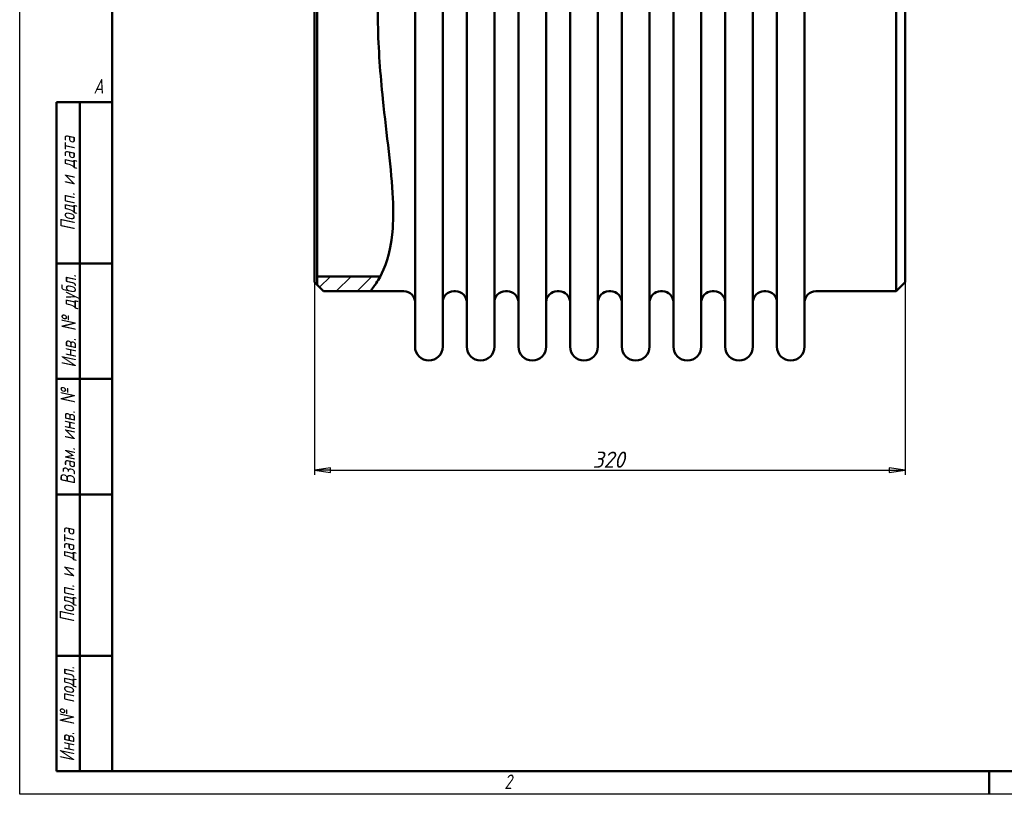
# Model space of a CAD drawing. Header units: millimetres. Extents: x -1073 to 6837, y -174 to 891.
# Tile 2 of 6: x 0 to 533, y 0 to 420. Entities that reach past the tile are written whole.
import ezdxf
from ezdxf.enums import TextEntityAlignment as Align

# ---------------------------------------------------------------- set-up
doc = ezdxf.new("R2010")
doc.units = ezdxf.units.MM
doc.header["$LTSCALE"] = 2.5
for name, color, linetype, lineweight in [('Видимый контур (ГОСТ)', 7, 'Continuous', 50), ('Кромка (ГОСТ)', 7, 'Continuous', 50), ('Обозначение (ГОСТ)', 7, 'Continuous', 25), ('Размер (ГОСТ)', 7, 'Continuous', 25), ('Штриховка (ГОСТ)', 7, 'Continuous', 18), ('Эскизная геометрия (ГОСТ)', 7, 'Continuous', 50)]:
    doc.layers.add(name, color=color, linetype=linetype, lineweight=lineweight)
doc.styles.add('Альтернативный текст (ГОСТ)', font='arial.ttf', dxfattribs={"width": 0.8})
doc.styles.add('Обычный текст (ГОСТ)', font='GOST Common Italic.ttf')
doc.dimstyles.new('Обычный (ГОСТ)', dxfattribs={"dimscale": 2.5, "dimtxt": 3.5, "dimasz": 3.5, "dimexe": 1, "dimexo": 0, "dimgap": 0.5, "dimtad": 1, "dimtxsty": 'Обычный текст (ГОСТ)', "dimblk": 'Filled-1', "dimcen": 0.09, "dimdle": 15, "dimclrd": 256, "dimclre": 256, "dimclrt": 256, "dimazin": 2, "dimtfac": 0.714286, "dimtdec": 3, "dimtmove": 0, "dimatfit": 3, "dimfxl": 1, "dimtolj": 1, "dimlwd": 25, "dimlwe": 25, "dimarcsym": 0})

# ---------------------------------------------------------------- blocks, each defined once
blk = doc.blocks.new('Рамки ГОСТ - Рамка')
at = {"layer": 'Кромка (ГОСТ)', "lineweight": 25}
for p, q in [((0, 0), (0, 297)), ((420, 0), (0, 0))]:
    blk.add_line(p, q, dxfattribs=at)
at = {"layer": 'Кромка (ГОСТ)'}
for p, q in [((20, 292), (20, 5)), ((20, 5), (415, 5)), ((210, 5), (210, 0))]:
    blk.add_line(p, q, dxfattribs=at)
at = {"layer": 'Кромка (ГОСТ)', "char_height": 3.17, "attachment_point": 1, "style": 'Альтернативный текст (ГОСТ)'}
for s, insert, width in [('\\fGOST Common|b0|i1;{\\H3.1700;A}', (16, 155), 5.1335), ('\\fGOST Common|b0|i1;{\\H3.1700;2}', (104.99, 4.3), 5.2328)]:
    blk.add_mtext(s, dxfattribs=dict(at, insert=insert, width=width))
blk = doc.blocks.new('ГОСТ - Доп. графы 1')
at = {"layer": 'Эскизная геометрия (ГОСТ)'}
for p, q in [((-12, 0), (-12, 145)), ((-12, 145), (0, 145)), ((-7, 145), (-7, 0)), ((-12, 110), (-7, 110)), ((-7, 110), (0, 110)), ((-12, 85), (-7, 85)), ((-7, 85), (0, 85)), ((-12, 60), (-7, 60)), ((-7, 60), (0, 60)), ((-12, 25), (-7, 25)), ((-7, 25), (0, 25)), ((0, 0), (-12, 0))]:
    blk.add_line(p, q, dxfattribs=at)
at = {"layer": 'Обозначение (ГОСТ)', "char_height": 3.17, "attachment_point": 5, "rotation": 90, "style": 'Альтернативный текст (ГОСТ)'}
for s, insert, width in [('\\fGOST Common|b0|i1;{\\H3.1700;Подп. и дата}', (-9.37, 127.41), 34.7679), ('\\fGOST Common|b0|i1;{\\H3.1700;Инв. № дубл.}', (-8.95, 97.55), 24.8438), ('\\fGOST Common|b0|i1;{\\H3.1700;Взам. инв. №}', (-9.58, 72.53), 24.8669), ('\\fGOST Common|b0|i1;{\\H3.1700;Подп. и дата}', (-9.5, 42.47), 35.1486), ('\\fGOST Common|b0|i1;{\\H3.1700;Инв. № подл.}', (-9.5, 12.41), 24.9618)]:
    blk.add_mtext(s, dxfattribs=dict(at, insert=insert, width=width))
at = {"layer": 'Обозначение (ГОСТ)', "lineweight": 30, "flags": 17}
for tag, p in [('Подп._и_дата_2', (-3.53, 127.51)), ('Инв._номер_дубликата', (-3.41, 97.47)), ('Взамен_инв._номера', (-3.46, 72.53)), ('Подп._и_дата_1', (-3.42, 42.35)), ('ИНВЕНТАРНЫЙ_НОМЕР', (-3.33, 12.68))]:
    blk.add_attdef(tag, text='', height=3.17, rotation=90, dxfattribs=at).set_placement(p, align=Align.MIDDLE_CENTER)
blk = doc.blocks.new('Filled-1')
at = {"color": 0}
for p, q in [((0, 0), (-1, 0.143)), ((-1, 0.143), (-1, -0.143)), ((-1, 0), (0, 0)), ((-1, -0.143), (0, 0))]:
    blk.add_line(p, q, dxfattribs=at)
at = {"color": 0, "flags": 128}
blk.add_lwpolyline([(-1, -0.143), (0, 0), (-1, 0.143), (-1, -0.143)], dxfattribs=at)
at = {"color": 0}
blk.add_solid([(-1, -0.143), (0, 0), (-1, 0.143), (-1, -0.143)], dxfattribs=at)
blk = doc.blocks.new('*D9')
at = {"layer": 'Defpoints', "color": 0, "linetype": 'Continuous', "transparency": 16777216}
for p in [(159.61, 277.52), (479.61, 277.52), (479.61, 175.65)]:
    blk.add_point(p, dxfattribs=at)
at = {"layer": 'Размер (ГОСТ)', "linetype": 'Continuous', "lineweight": 25, "transparency": 16777216}
for p, q in [((159.61, 277.52), (159.61, 173.15)), ((479.61, 277.52), (479.61, 173.15)), ((168.36, 175.65), (470.86, 175.65))]:
    blk.add_line(p, q, dxfattribs=at)
at = {"layer": 'Размер (ГОСТ)', "linetype": 'Continuous', "lineweight": 25, "transparency": 16777216, "xscale": 8.75, "yscale": 8.75, "zscale": 8.75, "rotation": 180}
blk.add_blockref('Filled-1', (159.61, 175.65), dxfattribs=at)
at = {"layer": 'Размер (ГОСТ)', "linetype": 'Continuous', "lineweight": 25, "transparency": 16777216, "xscale": 8.75, "yscale": 8.75, "zscale": 8.75}
blk.add_blockref('Filled-1', (479.61, 175.65), dxfattribs=at)
at = {"layer": 'Размер (ГОСТ)', "linetype": 'Continuous', "lineweight": 25, "transparency": 16777216, "insert": (310.32, 185.65), "char_height": 8.75, "attachment_point": 1, "style": 'Обычный текст (ГОСТ)'}
blk.add_mtext('\\A1;320', dxfattribs=at)

msp = doc.modelspace()

# ---------------------------------------------------------------- hatches: boundary and pattern name
at = {"layer": 'Штриховка (ГОСТ)'}
h = msp.add_hatch(dxfattribs=at)
h.set_pattern_fill('ANSI31', color=256, scale=63.5, style=0)
h.set_pattern_definition([(45, (0, 0), (-5.61266, 5.61266), [])])
edge = h.paths.add_edge_path()
edge.add_line((164.612, 272.516), (161.112, 276.016))
edge.add_line((161.112, 276.016), (161.112, 280.516))
edge.add_line((161.112, 280.516), (195.219, 280.516))
edge.add_line((195.219, 280.516), (195.219, 280.516))
edge.add_spline(control_points=[(195.219, 280.516), (195.199, 280.478), (195.179, 280.441), (193.768, 277.803), (192.407, 275.821), (190.461, 273.18), (190.12, 272.781), (189.893, 272.516)], knot_values=[50.0987241, 50.0987241, 50.0987241, 50.0987241, 50.1541318, 50.1541318, 54.037925, 54.037925, 57.8867058, 57.8867058, 57.8867058, 57.8867058], degree=3, periodic=0)
edge.add_line((189.893, 272.516), (164.612, 272.516))

# ---------------------------------------------------------------- linework, layer by layer
at = {"layer": 'Видимый контур (ГОСТ)'}
for p, q in [((214.112, 242.516), (214.112, 627.516)), ((229.112, 242.516), (229.112, 627.516)), ((242.112, 242.516), (242.112, 627.516)), ((257.112, 242.516), (257.112, 627.516)), ((270.112, 242.516), (270.112, 627.516)), ((285.112, 242.516), (285.112, 627.516)), ((298.112, 242.516), (298.112, 627.516)), ((313.112, 242.516), (313.112, 627.516)), ((326.112, 242.516), (326.112, 627.516)), ((341.112, 242.516), (341.112, 627.516)), ((354.112, 242.516), (354.112, 627.516)), ((369.112, 242.516), (369.112, 627.516)), ((382.112, 242.516), (382.112, 627.516)), ((397.112, 242.516), (397.112, 627.516)), ((410.112, 242.516), (410.112, 627.516)), ((425.112, 242.516), (425.112, 627.516)), ((474.612, 272.516), (474.612, 597.516)), ((159.612, 277.516), (159.612, 592.516)), ((161.112, 594.016), (161.112, 276.016)), ((479.612, 592.516), (479.612, 277.516)), ((159.612, 277.516), (161.112, 276.016)), ((161.112, 280.516), (195.219, 280.516)), ((479.612, 277.516), (474.612, 272.516)), ((164.612, 272.516), (161.112, 276.016)), ((164.612, 272.516), (189.893, 272.516)), ((189.893, 272.516), (208.112, 272.516)), ((235.112, 272.516), (236.112, 272.516)), ((263.112, 272.516), (264.112, 272.516)), ((291.112, 272.516), (292.112, 272.516)), ((319.112, 272.516), (320.112, 272.516)), ((347.112, 272.516), (348.112, 272.516)), ((375.112, 272.516), (376.112, 272.516)), ((403.112, 272.516), (404.112, 272.516)), ((431.112, 272.516), (474.612, 272.516))]:
    msp.add_line(p, q, dxfattribs=at)
for centre, radius, start, end in [((208.112, 266.516), 6, 0, 90), ((235.112, 266.516), 6, 90, 180), ((236.112, 266.516), 6, 0, 90), ((263.112, 266.516), 6, 90, 180), ((264.112, 266.516), 6, 0, 90), ((291.112, 266.516), 6, 90, 180), ((292.112, 266.516), 6, 0, 90), ((319.112, 266.516), 6, 90, 180), ((320.112, 266.516), 6, 0, 90), ((347.112, 266.516), 6, 90, 180), ((348.112, 266.516), 6, 0, 90), ((375.112, 266.516), 6, 90, 180), ((376.112, 266.516), 6, 0, 90), ((403.112, 266.516), 6, 90, 180), ((404.112, 266.516), 6, 0, 90), ((431.112, 266.516), 6, 90, 180), ((221.612, 242.516), 7.5, 180, 0), ((249.612, 242.516), 7.5, 180, 0), ((277.612, 242.516), 7.5, 180, 0), ((305.612, 242.516), 7.5, 180, 0), ((333.612, 242.516), 7.5, 180, 0), ((361.612, 242.516), 7.5, 180, 0), ((389.612, 242.516), 7.5, 180, 0), ((417.612, 242.516), 7.5, 180, 0)]:
    msp.add_arc(centre, radius, start, end, dxfattribs=at)
msp.add_open_spline([(189.893, 597.516), (189.893, 597.516), (190.413, 596.868), (193.425, 592.69), (197.494, 586.642), (201.876, 573.398), (203.038, 568.432), (204.371, 557.954), (204.652, 552.689), (204.47, 531.287), (201.862, 513.619), (197.686, 482.3), (195.97, 468.37), (194.107, 441.978), (193.769, 429.795), (194.278, 403.57), (195.32, 389.835), (198.721, 356.81), (201.397, 338.528), (202.415, 316.26), (202.354, 310.139), (200.726, 292.357), (197.583, 284.936), (193.768, 277.803), (192.407, 275.821), (190.461, 273.18), (189.893, 272.516), (189.893, 272.516)], degree=3, knots=[0, 0, 0, 0, 2.5271025, 2.5271025, 8.2115925, 8.2115925, 10.9552687, 10.9552687, 13.3155105, 13.3155105, 19.8175993, 19.8175993, 24.5702569, 24.5702569, 28.5944598, 28.5944598, 33.2578649, 33.2578649, 40.3387282, 40.3387282, 43.3877693, 43.3877693, 50.1541318, 50.1541318, 54.037925, 54.037925, 57.8867058, 57.8867058, 57.8867058, 57.8867058], dxfattribs=at)

# ---------------------------------------------------------------- block references
at = {"xscale": 2.5, "yscale": 2.5, "zscale": 2.5}
for name, p in [('Рамки ГОСТ - Рамка', (0, 0)), ('ГОСТ - Доп. графы 1', (50, 12.5))]:
    msp.add_blockref(name, p, dxfattribs=at)

# ---------------------------------------------------------------- dimensions: what is measured, and where the dimension line sits
at = {"layer": 'Размер (ГОСТ)', "linetype": 'Continuous', "lineweight": 25}
dim = msp.add_linear_dim(base=(479.612, 175.654), p1=(159.612, 277.516), p2=(479.612, 277.516), angle=180, dimstyle='Обычный (ГОСТ)', override={"dimgap": 0.5, "dimdec": 2, "dimtol": 0, "dimlim": 0, "dimtp": 0, "dimtm": 0, "dimtdec": 3, "dimtofl": 0, "dimatfit": 1}, dxfattribs=at)
dim.commit()
dim.dimension.update_dxf_attribs({"geometry": '*D9', "text_midpoint": (319.612, 175.654), "dimtype": 160})

doc.saveas('drawing.dxf')
